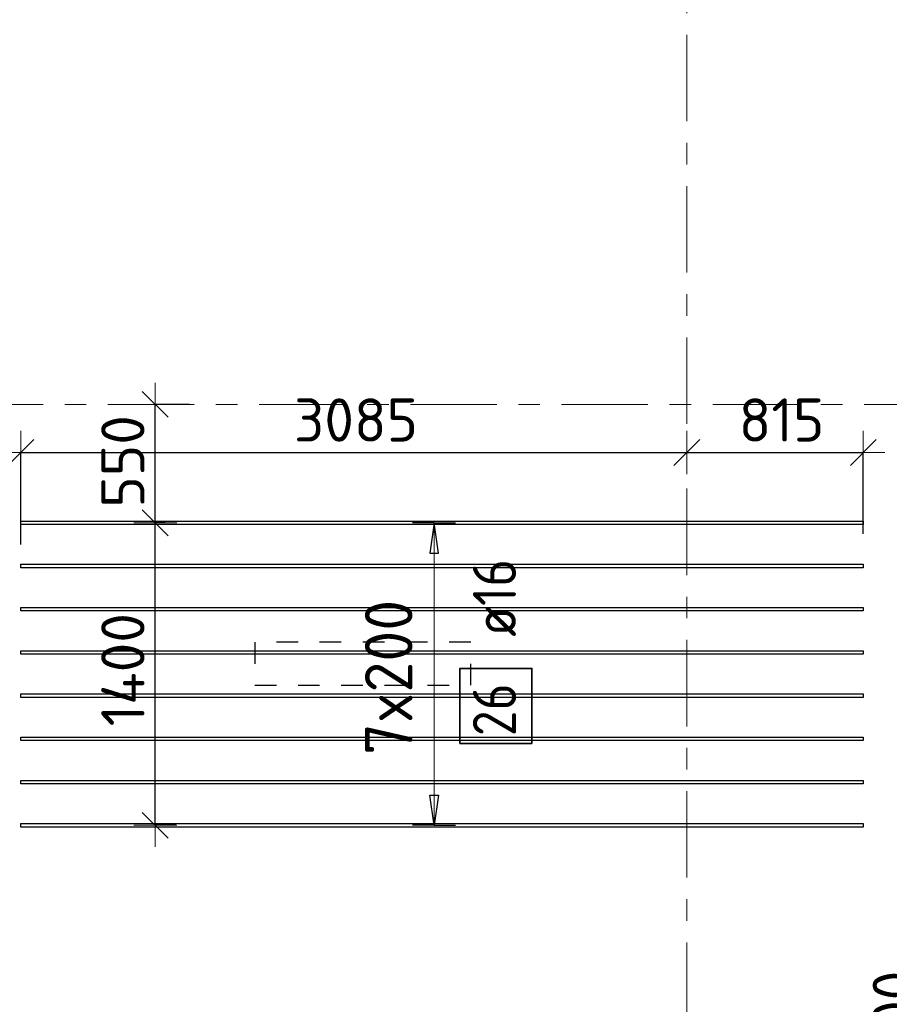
# Model space of a CAD drawing. Header units: metres. Extents: x -38 to 97, y -15 to 21.
# Tile 11 of 132: x 6.06 to 10.09, y 10.02 to 14.58. Entities that reach past the tile are written whole.
import ezdxf

# ---------------------------------------------------------------- set-up
doc = ezdxf.new("R2010")
doc.units = ezdxf.units.M
doc.header["$PDMODE"] = 65
for name, pattern in [('______11', [0.5, 0.4, -0.05, 0, -0.05]), ('______2', [0.0405, 0.03, -0.0105]), ('______5', [1.1, 0.8, -0.1, 0.1, -0.1])]:
    doc.linetypes.add(name, pattern=pattern)
doc.layers.add('XR$2$Осевая линия (1)', color=7, linetype='______5', lineweight=13)
doc.layers.add('XR$4$Размерная линия (1)', color=7, linetype='Continuous', lineweight=13)
doc.layers.add('XR$4$Арм.стержн.Доп. Арм верхн.зоны Х', color=7, linetype='Continuous', lineweight=35, true_color=0x8c8cff)
doc.layers.add('XR$6$Стена_ бетон несущ.', color=7, linetype='Continuous', lineweight=70, true_color=0xb4b496)
doc.styles.add('ISOCPEUR', font='txt')
doc.dimstyles.new('DIMSTYLE_3', dxfattribs={"dimtxt": 0.2, "dimasz": 0.2, "dimexe": 0, "dimexo": 0, "dimgap": 0.1, "dimtad": 2, "dimdec": 0, "dimlfac": 1000, "dimrnd": 5, "dimzin": 12, "dimdsep": 46, "dimtxsty": 'ISOCPEUR', "dimblk1": 'ALL_ML_STRICH', "dimblk2": 'ALL_ML_STRICH', "dimsah": 1, "dimcen": 0, "dimclrd": 7, "dimclre": 256, "dimclrt": 7, "dimadec": 0, "dimazin": 0, "dimtfac": 1, "dimtdec": 0, "dimtix": 1, "dimtmove": 2, "dimatfit": 3, "dimfxl": 0, "dimtzin": 0, "dimlwd": 0, "dimlwe": -3, "dimarcsym": 0})
doc.dimstyles.new('DIMSTYLE_33', dxfattribs={"dimtxt": 0.2, "dimasz": 0.2, "dimexe": 0, "dimexo": 0, "dimgap": 0.1, "dimtad": 2, "dimdec": 0, "dimlfac": 1000, "dimrnd": 5, "dimzin": 12, "dimdsep": 46, "dimtxsty": 'ISOCPEUR', "dimblk1": 'ALL_ML_STRICH', "dimblk2": 'ALL_ML_STRICH', "dimsah": 1, "dimcen": 0, "dimclrd": 7, "dimclre": 256, "dimclrt": 7, "dimadec": 0, "dimazin": 0, "dimtfac": 1, "dimtdec": 0, "dimtix": 1, "dimtmove": 2, "dimatfit": 3, "dimfxl": 0, "dimtvp": 1.2, "dimtzin": 0, "dimlwd": 0, "dimlwe": -3, "dimarcsym": 0})

# ---------------------------------------------------------------- blocks, each defined once
blk = doc.blocks.new('ALL_ML_STRICH')
at = {"color": 0, "linetype": 'ByBlock', "lineweight": -2}
for p, q in [((0, -0.5), (0, 0.5)), ((-0.3, -0.3), (0.3, 0.3)), ((-1, 0), (0.5, 0))]:
    blk.add_line(p, q, dxfattribs=at)
blk = doc.blocks.new('*D270')
at = {"layer": 'DEFPOINTS', "color": 7, "linetype": 'Continuous', "lineweight": 13, "transparency": 33554687}
for p in [(6.0667, 12.5776), (9.15, 12.5614), (6.0667, 12.1316)]:
    blk.add_point(p, dxfattribs=at)
at = {"layer": 'XR$4$Размерная линия (1)', "color": 9, "linetype": 'Continuous', "lineweight": -2, "true_color": 0xc7c7c7, "transparency": 33554687}
for p, q in [((6.0667, 12.1516), (6.0667, 12.5776)), ((9.15, 12.5776), (9.15, 12.5776))]:
    blk.add_line(p, q, dxfattribs=at)
at = {"layer": 'XR$4$Размерная линия (1)', "color": 7, "linetype": 'Continuous', "lineweight": -2, "transparency": 33554687}
blk.add_line((6.0667, 12.5776), (9.15, 12.5776), dxfattribs=at)
at = {"layer": 'XR$4$Размерная линия (1)', "color": 7, "linetype": 'Continuous', "lineweight": 13, "transparency": 33554687, "xscale": 0.2, "yscale": 0.2, "zscale": 0.2, "rotation": 180}
blk.add_blockref('ALL_ML_STRICH', (6.0667, 12.5776), dxfattribs=at)
at = {"layer": 'XR$4$Размерная линия (1)', "color": 7, "linetype": 'Continuous', "lineweight": 13, "transparency": 33554687, "xscale": 0.2, "yscale": 0.2, "zscale": 0.2}
blk.add_blockref('ALL_ML_STRICH', (9.15, 12.5776), dxfattribs=at)
at = {"layer": 'XR$4$Размерная линия (1)', "color": 7, "linetype": 'Continuous', "lineweight": 13, "transparency": 33554687, "insert": (7.6183, 12.7276), "char_height": 0.2, "width": 0.8, "attachment_point": 5, "style": 'ISOCPEUR'}
blk.add_mtext('\\A1;{3085}', dxfattribs=at)
blk = doc.blocks.new('*D271')
at = {"layer": 'DEFPOINTS', "color": 7, "linetype": 'Continuous', "lineweight": 13, "transparency": 33554687}
for p in [(9.15, 12.5776), (9.15, 12.5614), (9.9667, 12.1803)]:
    blk.add_point(p, dxfattribs=at)
at = {"layer": 'XR$4$Размерная линия (1)', "color": 9, "linetype": 'Continuous', "lineweight": -2, "true_color": 0xc7c7c7, "transparency": 33554687}
for p, q in [((9.15, 12.5776), (9.15, 12.5776)), ((9.9667, 12.2003), (9.9667, 12.5776))]:
    blk.add_line(p, q, dxfattribs=at)
at = {"layer": 'XR$4$Размерная линия (1)', "color": 7, "linetype": 'Continuous', "lineweight": -2, "transparency": 33554687}
blk.add_line((9.15, 12.5776), (9.9667, 12.5776), dxfattribs=at)
at = {"layer": 'XR$4$Размерная линия (1)', "color": 7, "linetype": 'Continuous', "lineweight": 13, "transparency": 33554687, "xscale": 0.2, "yscale": 0.2, "zscale": 0.2, "rotation": 180}
blk.add_blockref('ALL_ML_STRICH', (9.15, 12.5776), dxfattribs=at)
at = {"layer": 'XR$4$Размерная линия (1)', "color": 7, "linetype": 'Continuous', "lineweight": 13, "transparency": 33554687, "xscale": 0.2, "yscale": 0.2, "zscale": 0.2}
blk.add_blockref('ALL_ML_STRICH', (9.9667, 12.5776), dxfattribs=at)
at = {"layer": 'XR$4$Размерная линия (1)', "color": 7, "linetype": 'Continuous', "lineweight": 13, "transparency": 33554687, "insert": (9.5883, 12.7276), "char_height": 0.2, "width": 0.6, "attachment_point": 5, "style": 'ISOCPEUR'}
blk.add_mtext('\\A1;{815}', dxfattribs=at)
blk = doc.blocks.new('*D272')
at = {"layer": 'DEFPOINTS', "color": 7, "linetype": 'Continuous', "lineweight": 13, "transparency": 33554687}
for p in [(6.7543, 12.2519), (6.6893, 10.8519), (6.8049, 10.8519)]:
    blk.add_point(p, dxfattribs=at)
at = {"layer": 'XR$4$Размерная линия (1)', "color": 9, "linetype": 'Continuous', "lineweight": -2, "true_color": 0xc7c7c7, "transparency": 33554687}
for p, q in [((6.7343, 12.2519), (6.6893, 12.2519)), ((6.7849, 10.8519), (6.6893, 10.8519))]:
    blk.add_line(p, q, dxfattribs=at)
at = {"layer": 'XR$4$Размерная линия (1)', "color": 7, "linetype": 'Continuous', "lineweight": -2, "transparency": 33554687}
blk.add_line((6.6893, 10.8519), (6.6893, 12.2519), dxfattribs=at)
at = {"layer": 'XR$4$Размерная линия (1)', "color": 7, "linetype": 'Continuous', "lineweight": 13, "transparency": 33554687, "xscale": 0.2, "yscale": 0.2, "zscale": 0.2}
for p, rotation in [((6.6893, 12.2519), 90), ((6.6893, 10.8519), 270)]:
    blk.add_blockref('ALL_ML_STRICH', p, dxfattribs=dict(at, rotation=rotation))
at = {"layer": 'XR$4$Размерная линия (1)', "color": 7, "linetype": 'Continuous', "lineweight": 13, "transparency": 33554687, "insert": (6.5393, 11.5719), "char_height": 0.2, "width": 0.8, "attachment_point": 5, "rotation": 90, "style": 'ISOCPEUR'}
blk.add_mtext('\\A1;{1400}', dxfattribs=at)
blk = doc.blocks.new('*D273')
at = {"layer": 'DEFPOINTS', "color": 7, "linetype": 'Continuous', "lineweight": 13, "transparency": 33554687}
for p in [(6.8683, 12.8), (6.6893, 12.2519), (6.7543, 12.2519)]:
    blk.add_point(p, dxfattribs=at)
at = {"layer": 'XR$4$Размерная линия (1)', "color": 9, "linetype": 'Continuous', "lineweight": -2, "true_color": 0xc7c7c7, "transparency": 33554687}
for p, q in [((6.8483, 12.8), (6.6893, 12.8)), ((6.7343, 12.2519), (6.6893, 12.2519))]:
    blk.add_line(p, q, dxfattribs=at)
at = {"layer": 'XR$4$Размерная линия (1)', "color": 7, "linetype": 'Continuous', "lineweight": -2, "transparency": 33554687}
blk.add_line((6.6893, 12.2519), (6.6893, 12.8), dxfattribs=at)
at = {"layer": 'XR$4$Размерная линия (1)', "color": 7, "linetype": 'Continuous', "lineweight": 13, "transparency": 33554687, "xscale": 0.2, "yscale": 0.2, "zscale": 0.2}
for p, rotation in [((6.6893, 12.8), 90), ((6.6893, 12.2519), 270)]:
    blk.add_blockref('ALL_ML_STRICH', p, dxfattribs=dict(at, rotation=rotation))
at = {"layer": 'XR$4$Размерная линия (1)', "color": 7, "linetype": 'Continuous', "lineweight": 13, "transparency": 33554687, "insert": (6.5393, 12.536), "char_height": 0.2, "width": 0.6, "attachment_point": 5, "rotation": 90, "style": 'ISOCPEUR'}
blk.add_mtext('\\A1;{550}', dxfattribs=at)
blk = doc.blocks.new('*D559')
at = {"layer": 'DEFPOINTS', "color": 7, "linetype": 'Continuous', "lineweight": 13, "transparency": 33554687}
for p in [(10.8524, 14.7694), (10.3887, 14.3906), (10.8524, 14.3906)]:
    blk.add_point(p, dxfattribs=at)
at = {"layer": 'XR$4$Размерная линия (1)', "color": 9, "linetype": 'Continuous', "lineweight": -2, "true_color": 0xc7c7c7, "transparency": 33554687}
for p, q in [((10.8324, 14.7694), (10.3887, 14.7694)), ((10.8324, 14.3906), (10.3887, 14.3906))]:
    blk.add_line(p, q, dxfattribs=at)
at = {"layer": 'XR$4$Размерная линия (1)', "color": 7, "linetype": 'Continuous', "lineweight": -2, "transparency": 33554687}
blk.add_line((10.3887, 14.3906), (10.3887, 14.7694), dxfattribs=at)
at = {"layer": 'XR$4$Размерная линия (1)', "color": 7, "linetype": 'Continuous', "lineweight": 13, "transparency": 33554687, "xscale": 0.2, "yscale": 0.2, "zscale": 0.2}
for p, rotation in [((10.3887, 14.7694), 90), ((10.3887, 14.3906), 270)]:
    blk.add_blockref('ALL_ML_STRICH', p, dxfattribs=dict(at, rotation=rotation))
at = {"layer": 'XR$4$Размерная линия (1)', "color": 7, "linetype": 'Continuous', "lineweight": 13, "transparency": 33554687, "insert": (9.9246, 14.9544), "char_height": 0.2, "width": 0.6, "attachment_point": 5, "rotation": 90, "style": 'ISOCPEUR'}
blk.add_mtext('\\A1;{380}', dxfattribs=at)
blk = doc.blocks.new('*D563')
at = {"layer": 'DEFPOINTS', "color": 7, "linetype": 'Continuous', "lineweight": 13, "transparency": 33554687}
for p in [(11.3543, 9.6206), (10.26, 9.2206), (11.4413, 9.2206)]:
    blk.add_point(p, dxfattribs=at)
at = {"layer": 'XR$4$Размерная линия (1)', "color": 9, "linetype": 'Continuous', "lineweight": -2, "true_color": 0xc7c7c7, "transparency": 33554687}
for p, q in [((11.3343, 9.6206), (10.26, 9.6206)), ((11.4213, 9.2206), (10.26, 9.2206))]:
    blk.add_line(p, q, dxfattribs=at)
at = {"layer": 'XR$4$Размерная линия (1)', "color": 7, "linetype": 'Continuous', "lineweight": -2, "transparency": 33554687}
blk.add_line((10.26, 9.2206), (10.26, 9.6206), dxfattribs=at)
at = {"layer": 'XR$4$Размерная линия (1)', "color": 7, "linetype": 'Continuous', "lineweight": 13, "transparency": 33554687, "xscale": 0.2, "yscale": 0.2, "zscale": 0.2}
for p, rotation in [((10.26, 9.6206), 90), ((10.26, 9.2206), 270)]:
    blk.add_blockref('ALL_ML_STRICH', p, dxfattribs=dict(at, rotation=rotation))
at = {"layer": 'XR$4$Размерная линия (1)', "color": 7, "linetype": 'Continuous', "lineweight": 13, "transparency": 33554687, "insert": (10.11, 9.967), "char_height": 0.2, "width": 0.6, "attachment_point": 5, "rotation": 90, "style": 'ISOCPEUR'}
blk.add_mtext('\\A1;{400}', dxfattribs=at)

msp = doc.modelspace()

# ---------------------------------------------------------------- linework, layer by layer
at = {"layer": 'XR$2$Осевая линия (1)', "color": 253, "linetype": '______11', "lineweight": 13, "true_color": 0xa0a0a0, "transparency": 33554687}
for p, q in [((9.15, -3.39), (9.15, 19.78)), ((-2.63, 12.8), (62.6, 12.8))]:
    msp.add_line(p, q, dxfattribs=at)
at = {"layer": 'XR$4$Арм.стержн.Доп. Арм верхн.зоны Х', "color": 253, "linetype": 'Continuous', "lineweight": -3, "true_color": 0xa0a0a0, "transparency": 33554687}
for p, q in [((7.9797, 12.2519), (7.8797, 12.2519)), ((7.9797, 12.2519), (8.0797, 12.2519)), ((7.9797, 10.8519), (7.8797, 10.8519)), ((7.9797, 10.8519), (8.0797, 10.8519))]:
    msp.add_line(p, q, dxfattribs=at)
at = {"layer": 'XR$4$Арм.стержн.Доп. Арм верхн.зоны Х', "color": 7, "linetype": 'Continuous', "lineweight": 25, "transparency": 33554687}
for p, q in [((7.9797, 12.2519), (7.9597, 12.1119)), ((7.9997, 12.1119), (7.9797, 12.2519)), ((7.9597, 12.1119), (7.9997, 12.1119)), ((7.9797, 10.8519), (7.9597, 10.9919)), ((7.9597, 10.9919), (7.9997, 10.9919)), ((7.9997, 10.9919), (7.9797, 10.8519))]:
    msp.add_line(p, q, dxfattribs=at)
at = {"layer": 'XR$4$Арм.стержн.Доп. Арм верхн.зоны Х', "color": 7, "linetype": 'Continuous', "lineweight": 13, "transparency": 33554687}
for p, q in [((7.9797, 12.2519), (7.9797, 12.2519)), ((7.9797, 10.8519), (7.9797, 12.2519)), ((7.9797, 10.8519), (7.9797, 10.8519))]:
    msp.add_line(p, q, dxfattribs=at)
at = {"layer": 'XR$4$Арм.стержн.Доп. Арм верхн.зоны Х', "color": 7, "linetype": 'Continuous', "lineweight": 25, "transparency": 33554687}
for points in [[(9.9667, 12.2439), (6.0667, 12.2439), (6.0667, 12.2599), (9.9667, 12.2599), (9.9667, 12.2439)], [(9.9667, 12.0439), (6.0667, 12.0439), (6.0667, 12.0599), (9.9667, 12.0599), (9.9667, 12.0439)], [(9.9667, 11.8439), (6.0667, 11.8439), (6.0667, 11.8599), (9.9667, 11.8599), (9.9667, 11.8439)], [(9.9667, 11.6439), (6.0667, 11.6439), (6.0667, 11.6599), (9.9667, 11.6599), (9.9667, 11.6439)], [(9.9667, 11.4439), (6.0667, 11.4439), (6.0667, 11.4599), (9.9667, 11.4599), (9.9667, 11.4439)], [(9.9667, 11.2439), (6.0667, 11.2439), (6.0667, 11.2599), (9.9667, 11.2599), (9.9667, 11.2439)], [(9.9667, 11.0439), (6.0667, 11.0439), (6.0667, 11.0599), (9.9667, 11.0599), (9.9667, 11.0439)], [(9.9667, 10.8439), (6.0667, 10.8439), (6.0667, 10.8599), (9.9667, 10.8599), (9.9667, 10.8439)]]:
    msp.add_lwpolyline(points, dxfattribs=at)
at = {"layer": 'XR$4$Арм.стержн.Доп. Арм верхн.зоны Х', "color": 7, "linetype": 'Continuous', "lineweight": 35, "transparency": 33554687}
msp.add_lwpolyline([(8.4327, 11.2313), (8.4327, 11.5779), (8.0993, 11.5779), (8.0993, 11.2313), (8.4327, 11.2313)], dxfattribs=at)
at = {"layer": 'XR$6$Стена_ бетон несущ.', "color": 253, "linetype": '______2', "lineweight": -3, "true_color": 0xa0a0a0, "transparency": 33554687}
for p, q in [((8.1499, 11.7), (7.1499, 11.7)), ((7.1499, 11.7), (7.1499, 11.5)), ((8.1499, 11.5), (8.1499, 11.7)), ((7.1499, 11.5), (8.1499, 11.5))]:
    msp.add_line(p, q, dxfattribs=at)

# ---------------------------------------------------------------- texts
at = {"layer": 'XR$4$Арм.стержн.Доп. Арм верхн.зоны Х', "color": 7, "linetype": 'Continuous', "lineweight": 25, "transparency": 33554687, "char_height": 0.2, "attachment_point": 7, "rotation": 90, "style": 'ISOCPEUR'}
for s, insert, width in [('\\W0.89; ø16 ', (8.3593, 11.6113), 0.749105), ('\\W0.87;26', (8.3593, 11.2646), 0.367208)]:
    msp.add_mtext(s, dxfattribs=dict(at, insert=insert, width=width))
at = {"layer": 'XR$4$Арм.стержн.Доп. Арм верхн.зоны Х', "color": 7, "linetype": 'Continuous', "lineweight": 13, "transparency": 33554687, "insert": (7.8797, 11.1779), "char_height": 0.22, "width": 0.873359, "attachment_point": 7, "rotation": 90, "style": 'ISOCPEUR'}
msp.add_mtext('\\W0.95;7x200', dxfattribs=at)

# ---------------------------------------------------------------- dimensions: what is measured, and where the dimension line sits
at = {"layer": 'XR$4$Размерная линия (1)', "color": 7, "linetype": 'Continuous', "lineweight": 13, "transparency": 33554687}
for base, p1, p2, dimstyle, picture, middle in [((10.3887, 14.7694), (10.8324, 14.3906), (10.8324, 14.7694), 'DIMSTYLE_33', '*D559', (9.9246, 14.9544)), ((6.6893, 12.8), (6.7343, 12.2519), (6.8483, 12.8), 'DIMSTYLE_33', '*D273', (6.5393, 12.536)), ((6.6893, 12.2519), (6.7849, 10.8519), (6.7343, 12.2519), 'DIMSTYLE_3', '*D272', (6.5393, 11.5719)), ((10.26, 9.6206), (11.4213, 9.2206), (11.3343, 9.6206), 'DIMSTYLE_33', '*D563', (10.11, 9.967))]:
    dim = msp.add_linear_dim(base=base, p1=p1, p2=p2, angle=90, dimstyle=dimstyle, override={"dimpost": '<>', "dimclrd": 7, "dimclre": 9, "dimclrt": 7, "dimlwd": 0, "dimlwe": 65533}, dxfattribs=at)
    dim.commit()
    dim.dimension.update_dxf_attribs({"geometry": picture, "text_midpoint": middle, "dimtype": 160})
for base, p1, p2, picture, middle in [((9.15, 12.5776), (6.0667, 12.1516), (9.15, 12.5776), '*D270', (7.6183, 12.7276)), ((9.9667, 12.5776), (9.15, 12.5776), (9.9667, 12.2003), '*D271', (9.5883, 12.7276))]:
    dim = msp.add_linear_dim(base=base, p1=p1, p2=p2, dimstyle='DIMSTYLE_3', override={"dimpost": '<>', "dimclrd": 7, "dimclre": 9, "dimclrt": 7, "dimlwd": 0, "dimlwe": 65533}, dxfattribs=at)
    dim.commit()
    dim.dimension.update_dxf_attribs({"geometry": picture, "text_midpoint": middle, "dimtype": 160})

doc.saveas('drawing.dxf')
